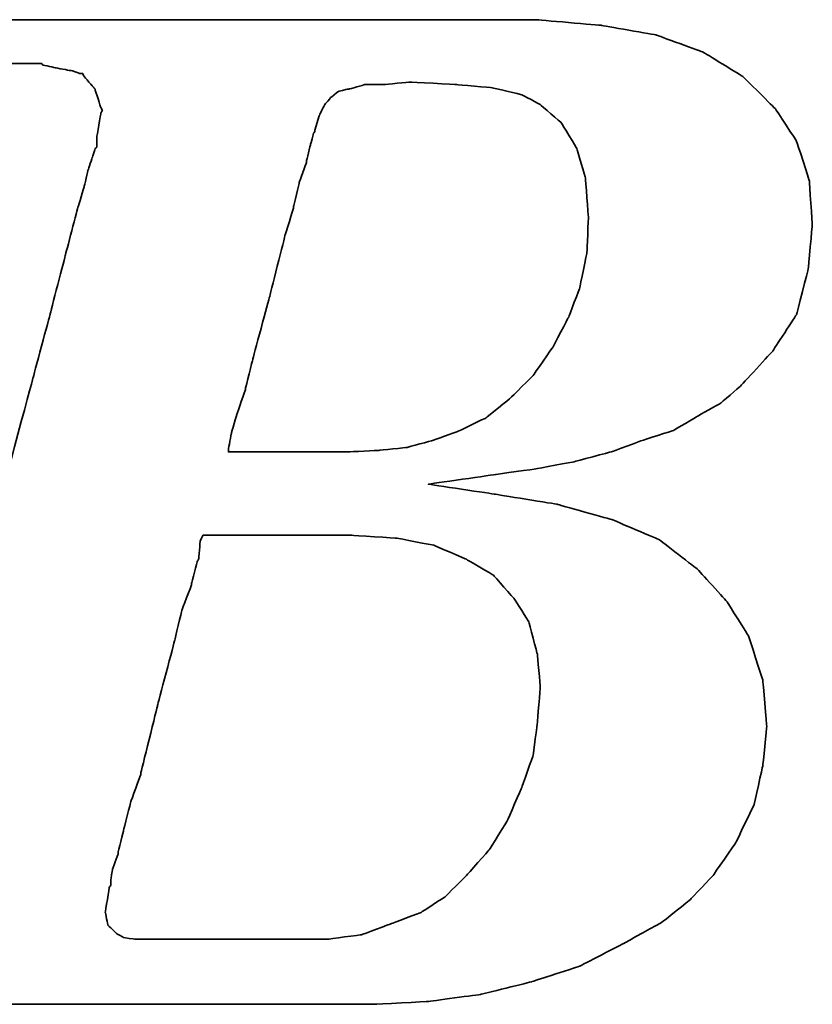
# Model space of a CAD drawing. Header units: millimetres. Extents: x 2891 to 6329, y -1599 to 860.
# Tile 185 of 256: x 3738 to 3741.76, y -563.04 to -558.37. Entities that reach past the tile are written whole.
import ezdxf

# ---------------------------------------------------------------- set-up
doc = ezdxf.new("R2010")
doc.units = ezdxf.units.MM
doc.layers.add('DIM', color=4, linetype='CONTINUOUS')
doc.layers.add('layer 1', color=7, linetype='CONTINUOUS')

# ---------------------------------------------------------------- blocks, each defined once
blk = doc.blocks.new('TBI MOTION logo(完整正式版)')
at = {"layer": 'layer 1', "color": 22, "lineweight": 35}
for points, knots in [([(-64.65375, -6.86375), (-64.65375, -6.86375), (-64.84375, -7.29625), (-64.84375, -7.29625), (-64.84375, -7.29625), (-64.84375, -7.29625), (-64.86875, -7.34375), (-64.86875, -7.34375), (-64.86875, -7.34375), (-64.86875, -7.34375), (-64.86875, -7.36875), (-64.86875, -7.36875), (-64.86875, -7.36875), (-64.86875, -7.36875), (-65.15375, -7.65375), (-65.15375, -7.65375), (-65.15375, -7.65375), (-65.15375, -7.65375), (-65.17875, -7.65375), (-65.17875, -7.65375), (-65.17875, -7.65375), (-65.17875, -7.65375), (-65.20375, -7.67875), (-65.20375, -7.67875), (-65.20375, -7.67875), (-65.20375, -7.67875), (-65.58875, -7.87125), (-65.58875, -7.87125), (-65.58875, -7.87125), (-65.58875, -7.87125), (-65.63375, -7.87125), (-65.63375, -7.87125), (-65.63375, -7.87125), (-65.63375, -7.87125), (-65.65875, -7.89375), (-65.65875, -7.89375), (-65.65875, -7.89375), (-65.65875, -7.89375), (-66.09375, -7.94375), (-66.09375, -7.94375), (-66.09375, -7.94375), (-66.09375, -7.94375), (-66.11375, -7.94375), (-66.11375, -7.94375), (-66.11375, -7.94375), (-66.11375, -7.94375), (-66.16375, -7.94375), (-66.16375, -7.94375), (-66.16375, -7.94375), (-66.16375, -7.94375), (-66.30875, -7.94375), (-66.30875, -7.94375), (-66.30875, -7.94375), (-66.30875, -7.94375), (-66.69375, -7.94375), (-66.69375, -7.94375), (-66.69375, -7.94375), (-66.69375, -7.94375), (-67.07375, -7.94375), (-67.07375, -7.94375), (-67.07375, -7.94375), (-67.07375, -7.94375), (-67.12375, -7.94375), (-67.12375, -7.94375), (-67.12375, -7.94375), (-67.12375, -7.94375), (-67.12375, -7.96625), (-67.12375, -7.96625), (-67.12375, -7.96625), (-67.12375, -7.96625), (-67.14875, -7.99125), (-67.14875, -7.99125), (-67.14875, -7.99125), (-67.14875, -7.99125), (-67.24375, -8.34875), (-67.24375, -8.34875), (-67.24375, -8.34875), (-67.24375, -8.34875), (-67.31375, -8.68625), (-67.31375, -8.68625), (-67.31375, -8.68625), (-67.31375, -8.68625), (-67.26875, -8.68625), (-67.26875, -8.68625), (-67.26875, -8.68625), (-67.26875, -8.68625), (-67.07375, -8.68625), (-67.07375, -8.68625), (-67.07375, -8.68625), (-67.07375, -8.68625), (-66.54875, -8.68625), (-66.54875, -8.68625), (-66.54875, -8.68625), (-66.54875, -8.68625), (-65.82625, -8.68625), (-65.82625, -8.68625), (-65.82625, -8.68625), (-65.82625, -8.68625), (-65.01375, -8.68625), (-65.01375, -8.68625), (-65.01375, -8.68625), (-65.01375, -8.68625), (-64.05375, -8.68625), (-64.05375, -8.68625), (-64.05375, -8.68625), (-64.05375, -8.68625), (-62.08375, -8.68625), (-62.08375, -8.68625), (-62.08375, -8.68625), (-62.08375, -8.68625), (-60.06875, -8.68625), (-60.06875, -8.68625), (-60.06875, -8.68625), (-60.06875, -8.68625), (-59.10875, -8.68625), (-59.10875, -8.68625), (-59.10875, -8.68625), (-59.10875, -8.68625), (-58.29375, -8.68625), (-58.29375, -8.68625), (-58.29375, -8.68625), (-58.29375, -8.68625), (-57.57375, -8.68625), (-57.57375, -8.68625), (-57.57375, -8.68625), (-57.57375, -8.68625), (-57.04875, -8.68625), (-57.04875, -8.68625), (-57.04875, -8.68625), (-57.04875, -8.68625), (-56.85375, -8.68625), (-56.85375, -8.68625), (-56.85375, -8.68625), (-56.85375, -8.68625), (-56.70875, -8.68625), (-56.70875, -8.68625), (-56.70875, -8.68625), (-56.70875, -8.68625), (-56.61375, -8.68625), (-56.61375, -8.68625), (-56.61375, -8.68625), (-56.61375, -8.68625), (-56.56875, -8.68625), (-56.56875, -8.68625), (-56.56875, -8.68625), (-56.56875, -8.68625), (-55.65375, -8.63875), (-55.65375, -8.63875), (-55.65375, -8.63875), (-55.65375, -8.63875), (-54.76875, -8.51875), (-54.76875, -8.51875), (-54.76875, -8.51875), (-54.76875, -8.51875), (-53.90375, -8.30375), (-53.90375, -8.30375), (-53.90375, -8.30375), (-53.90375, -8.30375), (-53.08875, -8.03875), (-53.08875, -8.03875), (-53.08875, -8.03875), (-53.08875, -8.03875), (-52.34375, -7.65375), (-52.34375, -7.65375), (-52.34375, -7.65375), (-52.34375, -7.65375), (-51.69875, -7.29625), (-51.69875, -7.29625), (-51.69875, -7.29625), (-51.69875, -7.29625), (-51.21875, -6.91125), (-51.21875, -6.91125), (-51.21875, -6.91125), (-51.21875, -6.91125), (-50.83375, -6.50375), (-50.83375, -6.50375), (-50.83375, -6.50375), (-50.83375, -6.50375), (-50.44875, -5.94875), (-50.44875, -5.94875), (-50.44875, -5.94875), (-50.44875, -5.94875), (-50.13875, -5.30375), (-50.13875, -5.30375), (-50.13875, -5.30375), (-50.13875, -5.30375), (-49.99375, -4.65375), (-49.99375, -4.65375), (-49.99375, -4.65375), (-49.99375, -4.65375), (-49.92375, -3.98375), (-49.92375, -3.98375), (-49.92375, -3.98375), (-49.92375, -3.98375), (-49.99375, -3.19374), (-49.99375, -3.19374), (-49.99375, -3.19374), (-49.99375, -3.19374), (-50.23374, -2.44874), (-50.23374, -2.44874), (-50.23374, -2.44874), (-50.23374, -2.44874), (-50.59375, -1.87374), (-50.59375, -1.87374), (-50.59375, -1.87374), (-50.59375, -1.87374), (-51.09875, -1.31874), (-51.09875, -1.31874), (-51.09875, -1.31874), (-51.09875, -1.31874), (-51.74375, -0.81875), (-51.74375, -0.81875), (-51.74375, -0.81875), (-51.74375, -0.81875), (-52.53875, -0.48125), (-52.53875, -0.48125), (-52.53875, -0.48125), (-52.53875, -0.48125), (-53.47375, -0.21875), (-53.47375, -0.21875), (-53.47375, -0.21875), (-53.47375, -0.21875), (-54.52875, -0.04874), (-54.52875, -0.04874), (-54.52875, -0.04874), (-54.52875, -0.04874), (-55.65375, 0.12125), (-55.65375, 0.12125), (-55.65375, 0.12125), (-55.65375, 0.12125), (-54.50375, 0.28624), (-54.50375, 0.28624), (-54.50375, 0.28624), (-54.50375, 0.28624), (-53.83375, 0.38124), (-53.83375, 0.38124), (-53.83375, 0.38124), (-53.83375, 0.38124), (-53.18375, 0.50125), (-53.18375, 0.50125), (-53.18375, 0.50125), (-53.18375, 0.50125), (-52.55875, 0.66874), (-52.55875, 0.66874), (-52.55875, 0.66874), (-52.55875, 0.66874), (-52.03375, 0.86124), (-52.03375, 0.86124), (-52.03375, 0.86124), (-52.03375, 0.86124), (-51.50374, 1.03124), (-51.50374, 1.03124), (-51.50374, 1.03124), (-51.50374, 1.03124), (-51.09875, 1.27125), (-51.09875, 1.27125), (-51.09875, 1.27125), (-51.09875, 1.27125), (-50.71375, 1.48624), (-50.71375, 1.48624), (-50.71375, 1.48624), (-50.71375, 1.48624), (-50.37625, 1.77625), (-50.37625, 1.77625), (-50.37625, 1.77625), (-50.37625, 1.77625), (-49.82375, 2.37625), (-49.82375, 2.37625), (-49.82375, 2.37625), (-49.82375, 2.37625), (-49.41875, 2.99625), (-49.41875, 2.99625), (-49.41875, 2.99625), (-49.41875, 2.99625), (-49.22375, 3.76625), (-49.22375, 3.76625), (-49.22375, 3.76625), (-49.22375, 3.76625), (-49.15375, 4.50874), (-49.15375, 4.50874), (-49.15375, 4.50874), (-49.15375, 4.50874), (-49.20375, 5.25125), (-49.20375, 5.25125), (-49.20375, 5.25125), (-49.20375, 5.25125), (-49.41875, 5.92625), (-49.41875, 5.92625), (-49.41875, 5.92625), (-49.41875, 5.92625), (-49.77875, 6.47625), (-49.77875, 6.47625), (-49.77875, 6.47625), (-49.77875, 6.47625), (-50.33125, 7.02624), (-50.33125, 7.02624), (-50.33125, 7.02624), (-50.33125, 7.02624), (-51.00125, 7.43625), (-51.00125, 7.43625), (-51.00125, 7.43625), (-51.00125, 7.43625), (-51.79375, 7.72625), (-51.79375, 7.72625), (-51.79375, 7.72625), (-51.79375, 7.72625), (-52.72875, 7.89124), (-52.72875, 7.89124), (-52.72875, 7.89124), (-52.72875, 7.89124), (-53.83375, 7.98625), (-53.83375, 7.98625), (-53.83375, 7.98625), (-53.83375, 7.98625), (-53.92875, 7.98625), (-53.92875, 7.98625), (-53.92875, 7.98625), (-53.92875, 7.98625), (-54.26375, 7.98625), (-54.26375, 7.98625), (-54.26375, 7.98625), (-54.26375, 7.98625), (-54.74375, 7.98625), (-54.74375, 7.98625), (-54.74375, 7.98625), (-54.74375, 7.98625), (-55.36875, 7.98625), (-55.36875, 7.98625), (-55.36875, 7.98625), (-55.36875, 7.98625), (-56.13375, 7.98625), (-56.13375, 7.98625), (-56.13375, 7.98625), (-56.13375, 7.98625), (-56.94875, 7.98625), (-56.94875, 7.98625), (-56.94875, 7.98625), (-56.94875, 7.98625), (-58.77625, 7.98625), (-58.77625, 7.98625), (-58.77625, 7.98625), (-58.77625, 7.98625), (-60.59875, 7.98625), (-60.59875, 7.98625), (-60.59875, 7.98625), (-60.59875, 7.98625), (-61.41375, 7.98625), (-61.41375, 7.98625), (-61.41375, 7.98625), (-61.41375, 7.98625), (-62.17875, 7.98625), (-62.17875, 7.98625), (-62.17875, 7.98625), (-62.17875, 7.98625), (-62.80375, 7.98625), (-62.80375, 7.98625), (-62.80375, 7.98625), (-62.80375, 7.98625), (-63.30625, 7.98625), (-63.30625, 7.98625), (-63.30625, 7.98625), (-63.30625, 7.98625), (-63.57375, 7.98625), (-63.57375, 7.98625), (-63.57375, 7.98625), (-63.57375, 7.98625), (-63.57375, 7.96375), (-63.57375, 7.96375), (-63.57375, 7.96375), (-63.57375, 7.96375), (-63.59875, 7.94125), (-63.59875, 7.94125), (-63.59875, 7.94125), (-63.59875, 7.94125), (-63.69375, 7.55625), (-63.69375, 7.55625), (-63.69375, 7.55625), (-63.69375, 7.55625), (-63.76375, 7.24624), (-63.76375, 7.24624), (-63.76375, 7.24624), (-63.76375, 7.24624), (-63.23875, 7.24624), (-63.23875, 7.24624), (-63.23875, 7.24624), (-63.23875, 7.24624), (-62.75875, 7.24624), (-62.75875, 7.24624), (-62.75875, 7.24624), (-62.75875, 7.24624), (-62.61125, 7.24624), (-62.61125, 7.24624), (-62.61125, 7.24624), (-62.61125, 7.24624), (-62.56625, 7.24624), (-62.56625, 7.24624), (-62.56625, 7.24624), (-62.56625, 7.24624), (-62.22875, 7.24624), (-62.22875, 7.24624), (-62.22875, 7.24624), (-62.22875, 7.24624), (-62.20375, 7.24624), (-62.20375, 7.24624), (-62.20375, 7.24624), (-62.20375, 7.24624), (-62.17875, 7.21875), (-62.17875, 7.21875), (-62.17875, 7.21875), (-62.17875, 7.21875), (-61.96375, 7.17125), (-61.96375, 7.17125), (-61.96375, 7.17125), (-61.96375, 7.17125), (-61.72375, 7.12624), (-61.72375, 7.12624), (-61.72375, 7.12624), (-61.72375, 7.12624), (-61.70375, 7.12624), (-61.70375, 7.12624), (-61.70375, 7.12624), (-61.70375, 7.12624), (-61.55875, 7.07624), (-61.55875, 7.07624), (-61.55875, 7.07624), (-61.55875, 7.07624), (-61.50875, 7.07624), (-61.50875, 7.07624), (-61.50875, 7.07624), (-61.50875, 7.07624), (-61.48375, 7.02624), (-61.48375, 7.02624), (-61.48375, 7.02624), (-61.48375, 7.02624), (-61.31875, 6.83375), (-61.31875, 6.83375), (-61.31875, 6.83375), (-61.31875, 6.83375), (-61.29375, 6.81125), (-61.29375, 6.81125), (-61.29375, 6.81125), (-61.29375, 6.81125), (-61.29375, 6.78625), (-61.29375, 6.78625), (-61.29375, 6.78625), (-61.29375, 6.78625), (-61.19875, 6.50124), (-61.19875, 6.50124), (-61.19875, 6.50124), (-61.19875, 6.50124), (-61.17375, 6.45124), (-61.17375, 6.45124), (-61.17375, 6.45124), (-61.17375, 6.45124), (-61.19875, 6.40625), (-61.19875, 6.40625), (-61.19875, 6.40625), (-61.19875, 6.40625), (-61.26875, 5.99624), (-61.26875, 5.99624), (-61.26875, 5.99624), (-61.26875, 5.99624), (-61.26875, 5.85125), (-61.26875, 5.85125), (-61.26875, 5.85125), (-61.26875, 5.85125), (-61.26875, 5.82625), (-61.26875, 5.82625), (-61.26875, 5.82625), (-61.26875, 5.82625), (-61.29375, 5.80625), (-61.29375, 5.80625), (-61.29375, 5.80625), (-61.29375, 5.80625), (-61.34125, 5.66125), (-61.34125, 5.66125), (-61.34125, 5.66125), (-61.34125, 5.66125), (-61.41375, 5.44625), (-61.41375, 5.44625), (-61.41375, 5.44625), (-61.41375, 5.44625), (-61.48375, 5.15625), (-61.48375, 5.15625), (-61.48375, 5.15625), (-61.48375, 5.15625), (-61.58375, 4.82124), (-61.58375, 4.82124), (-61.58375, 4.82124), (-61.58375, 4.82124), (-61.79875, 4.00375), (-61.79875, 4.00375), (-61.79875, 4.00375), (-61.79875, 4.00375), (-62.05875, 2.99625), (-62.05875, 2.99625), (-62.05875, 2.99625), (-62.05875, 2.99625), (-62.34875, 1.91625), (-62.34875, 1.91625), (-62.34875, 1.91625), (-62.34875, 1.91625), (-62.97375, -0.41124), (-62.97375, -0.41124), (-62.97375, -0.41124), (-62.97375, -0.41124), (-63.59875, -2.75875), (-63.59875, -2.75875), (-63.59875, -2.75875), (-63.59875, -2.75875), (-63.88375, -3.86374), (-63.88375, -3.86374), (-63.88375, -3.86374), (-63.88375, -3.86374), (-64.14875, -4.82374), (-64.14875, -4.82374), (-64.14875, -4.82374), (-64.14875, -4.82374), (-64.36375, -5.64125), (-64.36375, -5.64125), (-64.36375, -5.64125), (-64.36375, -5.64125), (-64.43625, -5.97625), (-64.43625, -5.97625), (-64.43625, -5.97625), (-64.43625, -5.97625), (-64.50875, -6.28625), (-64.50875, -6.28625), (-64.50875, -6.28625), (-64.50875, -6.28625), (-64.50875, -6.30875), (-64.50875, -6.30875), (-64.50875, -6.30875), (-64.50875, -6.30875), (-64.57875, -6.50375), (-64.57875, -6.50375), (-64.57875, -6.50375), (-64.57875, -6.50375), (-64.62875, -6.69625), (-64.62875, -6.69625), (-64.62875, -6.69625), (-64.62875, -6.69625), (-64.62875, -6.76875), (-64.62875, -6.76875), (-64.62875, -6.76875), (-64.62875, -6.76875), (-64.62875, -6.81375), (-64.62875, -6.81375), (-64.62875, -6.81375), (-64.62875, -6.81375), (-64.62875, -6.83875), (-64.62875, -6.83875), (-64.62875, -6.83875), (-64.62875, -6.83875), (-64.65375, -6.86375), (-64.65375, -6.86375)], [0, 0, 0, 0, 0.00719424, 0.00719424, 0.00719424, 0.00719425, 0.01438849, 0.01438849, 0.01438849, 0.0143885, 0.02158273, 0.02158273, 0.02158273, 0.02158274, 0.02877698, 0.02877698, 0.02877698, 0.02877699, 0.03597122, 0.03597122, 0.03597122, 0.03597123, 0.04316547, 0.04316547, 0.04316547, 0.04316548, 0.05035971, 0.05035971, 0.05035971, 0.05035972, 0.05755396, 0.05755396, 0.05755396, 0.05755397, 0.0647482, 0.0647482, 0.0647482, 0.06474821, 0.07194245, 0.07194245, 0.07194245, 0.07194246, 0.07913669, 0.07913669, 0.07913669, 0.0791367, 0.08633094, 0.08633094, 0.08633094, 0.08633095, 0.09352518, 0.09352518, 0.09352518, 0.09352519, 0.10071942, 0.10071942, 0.10071942, 0.10071943, 0.10791367, 0.10791367, 0.10791367, 0.10791368, 0.11510791, 0.11510791, 0.11510791, 0.11510792, 0.12230216, 0.12230216, 0.12230216, 0.12230217, 0.1294964, 0.1294964, 0.1294964, 0.12949641, 0.13669065, 0.13669065, 0.13669065, 0.13669066, 0.14388489, 0.14388489, 0.14388489, 0.1438849, 0.15107914, 0.15107914, 0.15107914, 0.15107915, 0.15827338, 0.15827338, 0.15827338, 0.15827339, 0.16546763, 0.16546763, 0.16546763, 0.16546764, 0.17266187, 0.17266187, 0.17266187, 0.17266188, 0.17985612, 0.17985612, 0.17985612, 0.17985613, 0.18705036, 0.18705036, 0.18705036, 0.18705037, 0.1942446, 0.1942446, 0.1942446, 0.19424461, 0.20143885, 0.20143885, 0.20143885, 0.20143886, 0.20863309, 0.20863309, 0.20863309, 0.2086331, 0.21582734, 0.21582734, 0.21582734, 0.21582735, 0.22302158, 0.22302158, 0.22302158, 0.22302159, 0.23021583, 0.23021583, 0.23021583, 0.23021584, 0.23741007, 0.23741007, 0.23741007, 0.23741008, 0.24460432, 0.24460432, 0.24460432, 0.24460433, 0.25179856, 0.25179856, 0.25179856, 0.25179857, 0.25899281, 0.25899281, 0.25899281, 0.25899282, 0.26618705, 0.26618705, 0.26618705, 0.26618706, 0.27338129, 0.27338129, 0.27338129, 0.2733813, 0.28057554, 0.28057554, 0.28057554, 0.28057555, 0.28776978, 0.28776978, 0.28776978, 0.28776979, 0.29496403, 0.29496403, 0.29496403, 0.29496404, 0.30215827, 0.30215827, 0.30215827, 0.30215828, 0.30935252, 0.30935252, 0.30935252, 0.30935253, 0.31654676, 0.31654676, 0.31654676, 0.31654677, 0.32374101, 0.32374101, 0.32374101, 0.32374102, 0.33093525, 0.33093525, 0.33093525, 0.33093526, 0.3381295, 0.3381295, 0.3381295, 0.33812951, 0.34532374, 0.34532374, 0.34532374, 0.34532375, 0.35251799, 0.35251799, 0.35251799, 0.352518, 0.35971223, 0.35971223, 0.35971223, 0.35971224, 0.36690647, 0.36690647, 0.36690647, 0.36690648, 0.37410072, 0.37410072, 0.37410072, 0.37410073, 0.38129496, 0.38129496, 0.38129496, 0.38129497, 0.38848921, 0.38848921, 0.38848921, 0.38848922, 0.39568345, 0.39568345, 0.39568345, 0.39568346, 0.4028777, 0.4028777, 0.4028777, 0.40287771, 0.41007194, 0.41007194, 0.41007194, 0.41007195, 0.41726619, 0.41726619, 0.41726619, 0.4172662, 0.42446043, 0.42446043, 0.42446043, 0.42446044, 0.43165468, 0.43165468, 0.43165468, 0.43165469, 0.43884892, 0.43884892, 0.43884892, 0.43884893, 0.44604317, 0.44604317, 0.44604317, 0.44604318, 0.45323741, 0.45323741, 0.45323741, 0.45323742, 0.46043165, 0.46043165, 0.46043165, 0.46043166, 0.4676259, 0.4676259, 0.4676259, 0.46762591, 0.47482014, 0.47482014, 0.47482014, 0.47482015, 0.48201439, 0.48201439, 0.48201439, 0.4820144, 0.48920863, 0.48920863, 0.48920863, 0.48920864, 0.49640288, 0.49640288, 0.49640288, 0.49640289, 0.50359712, 0.50359712, 0.50359712, 0.50359713, 0.51079137, 0.51079137, 0.51079137, 0.51079138, 0.51798561, 0.51798561, 0.51798561, 0.51798562, 0.52517986, 0.52517986, 0.52517986, 0.52517987, 0.5323741, 0.5323741, 0.5323741, 0.53237411, 0.53956835, 0.53956835, 0.53956835, 0.53956836, 0.54676259, 0.54676259, 0.54676259, 0.5467626, 0.55395683, 0.55395683, 0.55395683, 0.55395684, 0.56115108, 0.56115108, 0.56115108, 0.56115109, 0.56834532, 0.56834532, 0.56834532, 0.56834533, 0.57553957, 0.57553957, 0.57553957, 0.57553958, 0.58273381, 0.58273381, 0.58273381, 0.58273382, 0.58992806, 0.58992806, 0.58992806, 0.58992807, 0.5971223, 0.5971223, 0.5971223, 0.59712231, 0.60431655, 0.60431655, 0.60431655, 0.60431656, 0.61151079, 0.61151079, 0.61151079, 0.6115108, 0.61870504, 0.61870504, 0.61870504, 0.61870505, 0.62589928, 0.62589928, 0.62589928, 0.62589929, 0.63309353, 0.63309353, 0.63309353, 0.63309354, 0.64028777, 0.64028777, 0.64028777, 0.64028778, 0.64748201, 0.64748201, 0.64748201, 0.64748202, 0.65467626, 0.65467626, 0.65467626, 0.65467627, 0.6618705, 0.6618705, 0.6618705, 0.66187051, 0.66906475, 0.66906475, 0.66906475, 0.66906476, 0.67625899, 0.67625899, 0.67625899, 0.676259, 0.68345324, 0.68345324, 0.68345324, 0.68345325, 0.69064748, 0.69064748, 0.69064748, 0.69064749, 0.69784173, 0.69784173, 0.69784173, 0.69784174, 0.70503597, 0.70503597, 0.70503597, 0.70503598, 0.71223022, 0.71223022, 0.71223022, 0.71223023, 0.71942446, 0.71942446, 0.71942446, 0.71942447, 0.72661871, 0.72661871, 0.72661871, 0.72661872, 0.73381295, 0.73381295, 0.73381295, 0.73381296, 0.74100719, 0.74100719, 0.74100719, 0.7410072, 0.74820144, 0.74820144, 0.74820144, 0.74820145, 0.75539568, 0.75539568, 0.75539568, 0.75539569, 0.76258993, 0.76258993, 0.76258993, 0.76258994, 0.76978417, 0.76978417, 0.76978417, 0.76978418, 0.77697842, 0.77697842, 0.77697842, 0.77697843, 0.78417266, 0.78417266, 0.78417266, 0.78417267, 0.79136691, 0.79136691, 0.79136691, 0.79136692, 0.79856115, 0.79856115, 0.79856115, 0.79856116, 0.8057554, 0.8057554, 0.8057554, 0.80575541, 0.81294964, 0.81294964, 0.81294964, 0.81294965, 0.82014388, 0.82014388, 0.82014388, 0.82014389, 0.82733813, 0.82733813, 0.82733813, 0.82733814, 0.83453237, 0.83453237, 0.83453237, 0.83453238, 0.84172662, 0.84172662, 0.84172662, 0.84172663, 0.84892086, 0.84892086, 0.84892086, 0.84892087, 0.85611511, 0.85611511, 0.85611511, 0.85611512, 0.86330935, 0.86330935, 0.86330935, 0.86330936, 0.8705036, 0.8705036, 0.8705036, 0.87050361, 0.87769784, 0.87769784, 0.87769784, 0.87769785, 0.88489209, 0.88489209, 0.88489209, 0.8848921, 0.89208633, 0.89208633, 0.89208633, 0.89208634, 0.89928058, 0.89928058, 0.89928058, 0.89928059, 0.90647482, 0.90647482, 0.90647482, 0.90647483, 0.91366906, 0.91366906, 0.91366906, 0.91366907, 0.92086331, 0.92086331, 0.92086331, 0.92086332, 0.92805755, 0.92805755, 0.92805755, 0.92805756, 0.9352518, 0.9352518, 0.9352518, 0.93525181, 0.94244604, 0.94244604, 0.94244604, 0.94244605, 0.94964029, 0.94964029, 0.94964029, 0.9496403, 0.95683453, 0.95683453, 0.95683453, 0.95683454, 0.96402878, 0.96402878, 0.96402878, 0.96402879, 0.97122302, 0.97122302, 0.97122302, 0.97122303, 0.97841727, 0.97841727, 0.97841727, 0.97841728, 0.98561151, 0.98561151, 0.98561151, 0.98561152, 0.99280576, 0.99280576, 0.99280576, 0.99280577, 1, 1, 1, 1]), ([(-57.50375, 6.35625), (-57.50375, 6.35625), (-57.57375, 6.11625), (-57.57375, 6.11625), (-57.57375, 6.11625), (-57.57375, 6.11625), (-57.57375, 6.09125), (-57.57375, 6.09125), (-57.57375, 6.09125), (-57.57375, 6.09125), (-57.59875, 6.06625), (-57.59875, 6.06625), (-57.59875, 6.06625), (-57.59875, 6.06625), (-57.64875, 5.87625), (-57.64875, 5.87625), (-57.64875, 5.87625), (-57.64875, 5.87625), (-57.71875, 5.58875), (-57.71875, 5.58875), (-57.71875, 5.58875), (-57.71875, 5.58875), (-57.71875, 5.56625), (-57.71875, 5.56625), (-57.71875, 5.56625), (-57.71875, 5.56625), (-57.83875, 5.23125), (-57.83875, 5.23125), (-57.83875, 5.23125), (-57.83875, 5.23125), (-57.93625, 4.82124), (-57.93625, 4.82124), (-57.93625, 4.82124), (-57.93625, 4.82124), (-57.93625, 4.79624), (-57.93625, 4.79624), (-57.93625, 4.79624), (-57.93625, 4.79624), (-58.07875, 4.34125), (-58.07875, 4.34125), (-58.07875, 4.34125), (-58.07875, 4.34125), (-58.34375, 3.28625), (-58.34375, 3.28625), (-58.34375, 3.28625), (-58.34375, 3.28625), (-58.62875, 2.23124), (-58.62875, 2.23124), (-58.62875, 2.23124), (-58.62875, 2.23124), (-58.74875, 1.75125), (-58.74875, 1.75125), (-58.74875, 1.75125), (-58.74875, 1.75125), (-58.74875, 1.72625), (-58.74875, 1.72625), (-58.74875, 1.72625), (-58.74875, 1.72625), (-58.89375, 1.31625), (-58.89375, 1.31625), (-58.89375, 1.31625), (-58.89375, 1.31625), (-58.98875, 0.98124), (-58.98875, 0.98124), (-58.98875, 0.98124), (-58.98875, 0.98124), (-59.03875, 0.71625), (-59.03875, 0.71625), (-59.03875, 0.71625), (-59.03875, 0.71625), (-59.03875, 0.66874), (-59.03875, 0.66874), (-59.03875, 0.66874), (-59.03875, 0.66874), (-58.91875, 0.66874), (-58.91875, 0.66874), (-58.91875, 0.66874), (-58.91875, 0.66874), (-58.53375, 0.66874), (-58.53375, 0.66874), (-58.53375, 0.66874), (-58.53375, 0.66874), (-58.10375, 0.66874), (-58.10375, 0.66874), (-58.10375, 0.66874), (-58.10375, 0.66874), (-57.66875, 0.66874), (-57.66875, 0.66874), (-57.66875, 0.66874), (-57.66875, 0.66874), (-57.33375, 0.66874), (-57.33375, 0.66874), (-57.33375, 0.66874), (-57.33375, 0.66874), (-57.09375, 0.66874), (-57.09375, 0.66874), (-57.09375, 0.66874), (-57.09375, 0.66874), (-56.99875, 0.66874), (-56.99875, 0.66874), (-56.99875, 0.66874), (-56.99875, 0.66874), (-56.49375, 0.69374), (-56.49375, 0.69374), (-56.49375, 0.69374), (-56.49375, 0.69374), (-56.01375, 0.74374), (-56.01375, 0.74374), (-56.01375, 0.74374), (-56.01375, 0.74374), (-55.58375, 0.86124), (-55.58375, 0.86124), (-55.58375, 0.86124), (-55.58375, 0.86124), (-55.17375, 1.00624), (-55.17375, 1.00624), (-55.17375, 1.00624), (-55.17375, 1.00624), (-54.67375, 1.24625), (-54.67375, 1.24625), (-54.67375, 1.24625), (-54.67375, 1.24625), (-54.26375, 1.58124), (-54.26375, 1.58124), (-54.26375, 1.58124), (-54.26375, 1.58124), (-53.87875, 1.96374), (-53.87875, 1.96374), (-53.87875, 1.96374), (-53.87875, 1.96374), (-53.54375, 2.44625), (-53.54375, 2.44625), (-53.54375, 2.44625), (-53.54375, 2.44625), (-53.27875, 2.95125), (-53.27875, 2.95125), (-53.27875, 2.95125), (-53.27875, 2.95125), (-53.08875, 3.45124), (-53.08875, 3.45124), (-53.08875, 3.45124), (-53.08875, 3.45124), (-52.96875, 4.05124), (-52.96875, 4.05124), (-52.96875, 4.05124), (-52.96875, 4.05124), (-52.94375, 4.65125), (-52.94375, 4.65125), (-52.94375, 4.65125), (-52.94375, 4.65125), (-52.99375, 5.30125), (-52.99375, 5.30125), (-52.99375, 5.30125), (-52.99375, 5.30125), (-53.13875, 5.80625), (-53.13875, 5.80625), (-53.13875, 5.80625), (-53.13875, 5.80625), (-53.39875, 6.23625), (-53.39875, 6.23625), (-53.39875, 6.23625), (-53.39875, 6.23625), (-53.75875, 6.54875), (-53.75875, 6.54875), (-53.75875, 6.54875), (-53.75875, 6.54875), (-54.07375, 6.71625), (-54.07375, 6.71625), (-54.07375, 6.71625), (-54.07375, 6.71625), (-54.57375, 6.83375), (-54.57375, 6.83375), (-54.57375, 6.83375), (-54.57375, 6.83375), (-55.17375, 6.88625), (-55.17375, 6.88625), (-55.17375, 6.88625), (-55.17375, 6.88625), (-55.96875, 6.93125), (-55.96875, 6.93125), (-55.96875, 6.93125), (-55.96875, 6.93125), (-56.39875, 6.88625), (-56.39875, 6.88625), (-56.39875, 6.88625), (-56.39875, 6.88625), (-56.42125, 6.88625), (-56.42125, 6.88625), (-56.42125, 6.88625), (-56.42125, 6.88625), (-56.73375, 6.88625), (-56.73375, 6.88625), (-56.73375, 6.88625), (-56.73375, 6.88625), (-56.99875, 6.81125), (-56.99875, 6.81125), (-56.99875, 6.81125), (-56.99875, 6.81125), (-57.02375, 6.81125), (-57.02375, 6.81125), (-57.02375, 6.81125), (-57.02375, 6.81125), (-57.18875, 6.76625), (-57.18875, 6.76625), (-57.18875, 6.76625), (-57.18875, 6.76625), (-57.30875, 6.66625), (-57.30875, 6.66625), (-57.30875, 6.66625), (-57.30875, 6.66625), (-57.40875, 6.54875), (-57.40875, 6.54875), (-57.40875, 6.54875), (-57.40875, 6.54875), (-57.50375, 6.35625), (-57.50375, 6.35625)], [0, 0, 0, 0, 0.01851852, 0.01851852, 0.01851852, 0.01851853, 0.03703704, 0.03703704, 0.03703704, 0.03703705, 0.05555556, 0.05555556, 0.05555556, 0.05555557, 0.07407407, 0.07407407, 0.07407407, 0.07407408, 0.09259259, 0.09259259, 0.09259259, 0.0925926, 0.11111111, 0.11111111, 0.11111111, 0.11111112, 0.12962963, 0.12962963, 0.12962963, 0.12962964, 0.14814815, 0.14814815, 0.14814815, 0.14814816, 0.16666667, 0.16666667, 0.16666667, 0.16666668, 0.18518519, 0.18518519, 0.18518519, 0.1851852, 0.2037037, 0.2037037, 0.2037037, 0.20370371, 0.22222222, 0.22222222, 0.22222222, 0.22222223, 0.24074074, 0.24074074, 0.24074074, 0.24074075, 0.25925926, 0.25925926, 0.25925926, 0.25925927, 0.27777778, 0.27777778, 0.27777778, 0.27777779, 0.2962963, 0.2962963, 0.2962963, 0.29629631, 0.31481481, 0.31481481, 0.31481481, 0.31481482, 0.33333333, 0.33333333, 0.33333333, 0.33333334, 0.35185185, 0.35185185, 0.35185185, 0.35185186, 0.37037037, 0.37037037, 0.37037037, 0.37037038, 0.38888889, 0.38888889, 0.38888889, 0.3888889, 0.40740741, 0.40740741, 0.40740741, 0.40740742, 0.42592593, 0.42592593, 0.42592593, 0.42592594, 0.44444444, 0.44444444, 0.44444444, 0.44444445, 0.46296296, 0.46296296, 0.46296296, 0.46296297, 0.48148148, 0.48148148, 0.48148148, 0.48148149, 0.5, 0.5, 0.5, 0.50000001, 0.51851852, 0.51851852, 0.51851852, 0.51851853, 0.53703704, 0.53703704, 0.53703704, 0.53703705, 0.55555556, 0.55555556, 0.55555556, 0.55555557, 0.57407407, 0.57407407, 0.57407407, 0.57407408, 0.59259259, 0.59259259, 0.59259259, 0.5925926, 0.61111111, 0.61111111, 0.61111111, 0.61111112, 0.62962963, 0.62962963, 0.62962963, 0.62962964, 0.64814815, 0.64814815, 0.64814815, 0.64814816, 0.66666667, 0.66666667, 0.66666667, 0.66666668, 0.68518519, 0.68518519, 0.68518519, 0.6851852, 0.7037037, 0.7037037, 0.7037037, 0.70370371, 0.72222222, 0.72222222, 0.72222222, 0.72222223, 0.74074074, 0.74074074, 0.74074074, 0.74074075, 0.75925926, 0.75925926, 0.75925926, 0.75925927, 0.77777778, 0.77777778, 0.77777778, 0.77777779, 0.7962963, 0.7962963, 0.7962963, 0.79629631, 0.81481481, 0.81481481, 0.81481481, 0.81481482, 0.83333333, 0.83333333, 0.83333333, 0.83333334, 0.85185185, 0.85185185, 0.85185185, 0.85185186, 0.87037037, 0.87037037, 0.87037037, 0.87037038, 0.88888889, 0.88888889, 0.88888889, 0.8888889, 0.90740741, 0.90740741, 0.90740741, 0.90740742, 0.92592593, 0.92592593, 0.92592593, 0.92592594, 0.94444444, 0.94444444, 0.94444444, 0.94444445, 0.96296296, 0.96296296, 0.96296296, 0.96296297, 0.98148148, 0.98148148, 0.98148148, 0.98148149, 1, 1, 1, 1]), ([(-61.03125, -6.57375), (-61.03125, -6.57375), (-61.03125, -6.67125), (-61.03125, -6.67125), (-61.03125, -6.67125), (-61.03125, -6.67125), (-61.05375, -6.69625), (-61.05375, -6.69625), (-61.05375, -6.69625), (-61.05375, -6.69625), (-61.12375, -7.12875), (-61.12375, -7.12875), (-61.12375, -7.12875), (-61.12375, -7.12875), (-61.07875, -7.34375), (-61.07875, -7.34375), (-61.07875, -7.34375), (-61.07875, -7.34375), (-60.93375, -7.48875), (-60.93375, -7.48875), (-60.93375, -7.48875), (-60.93375, -7.48875), (-60.81375, -7.55625), (-60.81375, -7.55625), (-60.81375, -7.55625), (-60.81375, -7.55625), (-60.62375, -7.58375), (-60.62375, -7.58375), (-60.62375, -7.58375), (-60.62375, -7.58375), (-60.30875, -7.58375), (-60.30875, -7.58375), (-60.30875, -7.58375), (-60.30875, -7.58375), (-59.97375, -7.58375), (-59.97375, -7.58375), (-59.97375, -7.58375), (-59.97375, -7.58375), (-59.87875, -7.58375), (-59.87875, -7.58375), (-59.87875, -7.58375), (-59.87875, -7.58375), (-59.63625, -7.58375), (-59.63625, -7.58375), (-59.63625, -7.58375), (-59.63625, -7.58375), (-58.96875, -7.58375), (-58.96875, -7.58375), (-58.96875, -7.58375), (-58.96875, -7.58375), (-58.29375, -7.58375), (-58.29375, -7.58375), (-58.29375, -7.58375), (-58.29375, -7.58375), (-58.05375, -7.58375), (-58.05375, -7.58375), (-58.05375, -7.58375), (-58.05375, -7.58375), (-57.98375, -7.58375), (-57.98375, -7.58375), (-57.98375, -7.58375), (-57.98375, -7.58375), (-57.35875, -7.58375), (-57.35875, -7.58375), (-57.35875, -7.58375), (-57.35875, -7.58375), (-56.78375, -7.50875), (-56.78375, -7.50875), (-56.78375, -7.50875), (-56.78375, -7.50875), (-56.27875, -7.31875), (-56.27875, -7.31875), (-56.27875, -7.31875), (-56.27875, -7.31875), (-55.77375, -7.12875), (-55.77375, -7.12875), (-55.77375, -7.12875), (-55.77375, -7.12875), (-55.36875, -6.86375), (-55.36875, -6.86375), (-55.36875, -6.86375), (-55.36875, -6.86375), (-55.00875, -6.50375), (-55.00875, -6.50375), (-55.00875, -6.50375), (-55.00875, -6.50375), (-54.62375, -6.06875), (-54.62375, -6.06875), (-54.62375, -6.06875), (-54.62375, -6.06875), (-54.31375, -5.56875), (-54.31375, -5.56875), (-54.31375, -5.56875), (-54.31375, -5.56875), (-54.07375, -5.01625), (-54.07375, -5.01625), (-54.07375, -5.01625), (-54.07375, -5.01625), (-53.87875, -4.46374), (-53.87875, -4.46374), (-53.87875, -4.46374), (-53.87875, -4.46374), (-53.80875, -3.91375), (-53.80875, -3.91375), (-53.80875, -3.91375), (-53.80875, -3.91375), (-53.75875, -3.31375), (-53.75875, -3.31375), (-53.75875, -3.31375), (-53.75875, -3.31375), (-53.80875, -2.75875), (-53.80875, -2.75875), (-53.80875, -2.75875), (-53.80875, -2.75875), (-53.95375, -2.20875), (-53.95375, -2.20875), (-53.95375, -2.20875), (-53.95375, -2.20875), (-54.19375, -1.82625), (-54.19375, -1.82625), (-54.19375, -1.82625), (-54.19375, -1.82625), (-54.55375, -1.41875), (-54.55375, -1.41875), (-54.55375, -1.41875), (-54.55375, -1.41875), (-55.00875, -1.15125), (-55.00875, -1.15125), (-55.00875, -1.15125), (-55.00875, -1.15125), (-55.56125, -0.91375), (-55.56125, -0.91375), (-55.56125, -0.91375), (-55.56125, -0.91375), (-56.18125, -0.79375), (-56.18125, -0.79375), (-56.18125, -0.79375), (-56.18125, -0.79375), (-56.94875, -0.74374), (-56.94875, -0.74374), (-56.94875, -0.74374), (-56.94875, -0.74374), (-56.99875, -0.74374), (-56.99875, -0.74374), (-56.99875, -0.74374), (-56.99875, -0.74374), (-57.09375, -0.74374), (-57.09375, -0.74374), (-57.09375, -0.74374), (-57.09375, -0.74374), (-57.38375, -0.74374), (-57.38375, -0.74374), (-57.38375, -0.74374), (-57.38375, -0.74374), (-57.76875, -0.74374), (-57.76875, -0.74374), (-57.76875, -0.74374), (-57.76875, -0.74374), (-58.24625, -0.74374), (-58.24625, -0.74374), (-58.24625, -0.74374), (-58.24625, -0.74374), (-58.72875, -0.74374), (-58.72875, -0.74374), (-58.72875, -0.74374), (-58.72875, -0.74374), (-59.20875, -0.74374), (-59.20875, -0.74374), (-59.20875, -0.74374), (-59.20875, -0.74374), (-59.46875, -0.74374), (-59.46875, -0.74374), (-59.46875, -0.74374), (-59.46875, -0.74374), (-59.51625, -0.83875), (-59.51625, -0.83875), (-59.51625, -0.83875), (-59.51625, -0.83875), (-59.54375, -1.15125), (-59.54375, -1.15125), (-59.54375, -1.15125), (-59.54375, -1.15125), (-59.56375, -1.17874), (-59.56375, -1.17874), (-59.56375, -1.17874), (-59.56375, -1.17874), (-59.66375, -1.55875), (-59.66375, -1.55875), (-59.66375, -1.55875), (-59.66375, -1.55875), (-59.66375, -1.58375), (-59.66375, -1.58375), (-59.66375, -1.58375), (-59.66375, -1.58375), (-59.82875, -2.01874), (-59.82875, -2.01874), (-59.82875, -2.01874), (-59.82875, -2.01874), (-59.94875, -2.52125), (-59.94875, -2.52125), (-59.94875, -2.52125), (-59.94875, -2.52125), (-60.23875, -3.62375), (-60.23875, -3.62375), (-60.23875, -3.62375), (-60.23875, -3.62375), (-60.52375, -4.77624), (-60.52375, -4.77624), (-60.52375, -4.77624), (-60.52375, -4.77624), (-60.52375, -4.79874), (-60.52375, -4.79874), (-60.52375, -4.79874), (-60.52375, -4.79874), (-60.69125, -5.25375), (-60.69125, -5.25375), (-60.69125, -5.25375), (-60.69125, -5.25375), (-60.81375, -5.73625), (-60.81375, -5.73625), (-60.81375, -5.73625), (-60.81375, -5.73625), (-60.90875, -6.11875), (-60.90875, -6.11875), (-60.90875, -6.11875), (-60.90875, -6.11875), (-60.90875, -6.14375), (-60.90875, -6.14375), (-60.90875, -6.14375), (-60.90875, -6.14375), (-61.00375, -6.40875), (-61.00375, -6.40875), (-61.00375, -6.40875), (-61.00375, -6.40875), (-61.03125, -6.57375), (-61.03125, -6.57375)], [0, 0, 0, 0, 0.01694915, 0.01694915, 0.01694915, 0.01694916, 0.03389831, 0.03389831, 0.03389831, 0.03389832, 0.05084746, 0.05084746, 0.05084746, 0.05084747, 0.06779661, 0.06779661, 0.06779661, 0.06779662, 0.08474576, 0.08474576, 0.08474576, 0.08474577, 0.10169492, 0.10169492, 0.10169492, 0.10169493, 0.11864407, 0.11864407, 0.11864407, 0.11864408, 0.13559322, 0.13559322, 0.13559322, 0.13559323, 0.15254237, 0.15254237, 0.15254237, 0.15254238, 0.16949153, 0.16949153, 0.16949153, 0.16949154, 0.18644068, 0.18644068, 0.18644068, 0.18644069, 0.20338983, 0.20338983, 0.20338983, 0.20338984, 0.22033898, 0.22033898, 0.22033898, 0.22033899, 0.23728814, 0.23728814, 0.23728814, 0.23728815, 0.25423729, 0.25423729, 0.25423729, 0.2542373, 0.27118644, 0.27118644, 0.27118644, 0.27118645, 0.28813559, 0.28813559, 0.28813559, 0.2881356, 0.30508475, 0.30508475, 0.30508475, 0.30508476, 0.3220339, 0.3220339, 0.3220339, 0.32203391, 0.33898305, 0.33898305, 0.33898305, 0.33898306, 0.3559322, 0.3559322, 0.3559322, 0.35593221, 0.37288136, 0.37288136, 0.37288136, 0.37288137, 0.38983051, 0.38983051, 0.38983051, 0.38983052, 0.40677966, 0.40677966, 0.40677966, 0.40677967, 0.42372881, 0.42372881, 0.42372881, 0.42372882, 0.44067797, 0.44067797, 0.44067797, 0.44067798, 0.45762712, 0.45762712, 0.45762712, 0.45762713, 0.47457627, 0.47457627, 0.47457627, 0.47457628, 0.49152542, 0.49152542, 0.49152542, 0.49152543, 0.50847458, 0.50847458, 0.50847458, 0.50847459, 0.52542373, 0.52542373, 0.52542373, 0.52542374, 0.54237288, 0.54237288, 0.54237288, 0.54237289, 0.55932203, 0.55932203, 0.55932203, 0.55932204, 0.57627119, 0.57627119, 0.57627119, 0.5762712, 0.59322034, 0.59322034, 0.59322034, 0.59322035, 0.61016949, 0.61016949, 0.61016949, 0.6101695, 0.62711864, 0.62711864, 0.62711864, 0.62711865, 0.6440678, 0.6440678, 0.6440678, 0.64406781, 0.66101695, 0.66101695, 0.66101695, 0.66101696, 0.6779661, 0.6779661, 0.6779661, 0.67796611, 0.69491525, 0.69491525, 0.69491525, 0.69491526, 0.71186441, 0.71186441, 0.71186441, 0.71186442, 0.72881356, 0.72881356, 0.72881356, 0.72881357, 0.74576271, 0.74576271, 0.74576271, 0.74576272, 0.76271186, 0.76271186, 0.76271186, 0.76271187, 0.77966102, 0.77966102, 0.77966102, 0.77966103, 0.79661017, 0.79661017, 0.79661017, 0.79661018, 0.81355932, 0.81355932, 0.81355932, 0.81355933, 0.83050847, 0.83050847, 0.83050847, 0.83050848, 0.84745763, 0.84745763, 0.84745763, 0.84745764, 0.86440678, 0.86440678, 0.86440678, 0.86440679, 0.88135593, 0.88135593, 0.88135593, 0.88135594, 0.89830508, 0.89830508, 0.89830508, 0.89830509, 0.91525424, 0.91525424, 0.91525424, 0.91525425, 0.93220339, 0.93220339, 0.93220339, 0.9322034, 0.94915254, 0.94915254, 0.94915254, 0.94915255, 0.96610169, 0.96610169, 0.96610169, 0.9661017, 0.98305085, 0.98305085, 0.98305085, 0.98305086, 1, 1, 1, 1])]:
    blk.add_open_spline(points, degree=3, knots=knots, dxfattribs=at)

msp = doc.modelspace()

# ---------------------------------------------------------------- block references
at = {"layer": 'DIM', "color": 7, "xscale": 0.2802190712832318, "yscale": 0.2802190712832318, "zscale": 0.2802190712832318}
msp.add_blockref('TBI MOTION logo(完整正式版)', (3755.532, -560.6061), dxfattribs=at)

doc.saveas('drawing.dxf')
